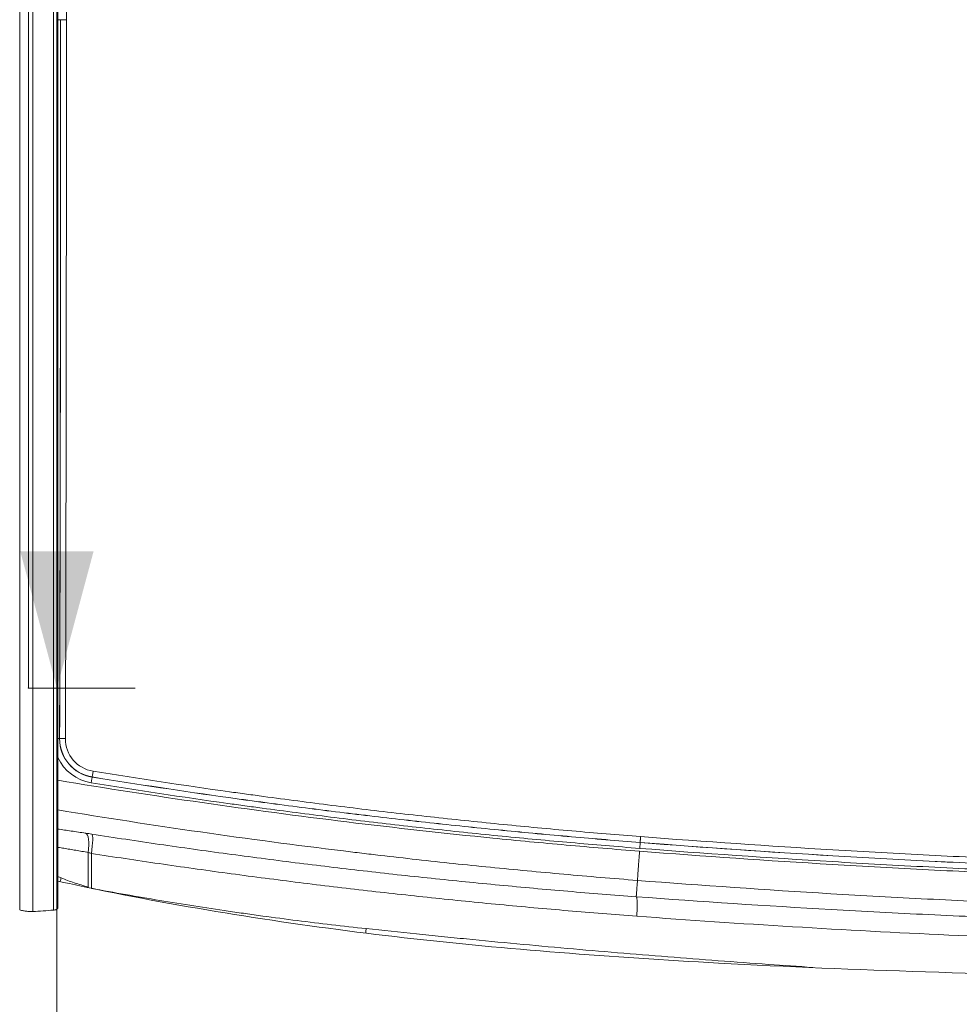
# Model space of a CAD drawing. Header units: millimetres. Extents: x 0 to 594, y 0 to 420.
# Tile 139 of 256: x 147 to 171, y 296 to 321. Entities that reach past the tile are written whole.
import ezdxf

# ---------------------------------------------------------------- set-up
doc = ezdxf.new("R2010")
doc.units = ezdxf.units.MM
doc.layers.add('1', color=7, linetype='Continuous', true_color=0xffffff)
doc.styles.add('Arial Unicode MS', font='txt')
doc.dimstyles.get("Standard").update_dxf_attribs({"dimtxt": 0.18, "dimasz": 0.18, "dimexe": 0.18, "dimexo": 0.0625, "dimgap": 0.09, "dimtad": 0, "dimtih": 1, "dimtoh": 1, "dimdec": 4, "dimzin": 0, "dimdsep": 46, "dimtxsty": 'Standard', "dimcen": 0.09, "dimadec": 0, "dimazin": 0, "dimtfac": 1, "dimtdec": 4, "dimtofl": 0, "dimtmove": 0, "dimatfit": 3, "dimfxl": 0, "dimtolj": 1, "dimtzin": 0, "dimarcsym": 0})

# ---------------------------------------------------------------- blocks, each defined once
blk = doc.blocks.new('_U0')
at = {"layer": '1', "color": 18, "lineweight": 13}
for p, q in [((147.657, 304.172), (147.657, 390.192)), ((305.847, 301.392), (305.847, 390.192)), ((147.657, 388.192), (198.852, 388.192)), ((305.847, 388.192), (254.652, 388.192))]:
    blk.add_line(p, q, dxfattribs=at)
at = {"layer": '1', "color": 18}
for points in [[(147.657, 388.192), (151.157, 389.13), (151.157, 387.254)], [(305.847, 388.192), (302.347, 387.254), (302.347, 389.13)]]:
    blk.add_solid(points, dxfattribs=at)
at = {"layer": '1', "color": 18, "linetype": 'Continuous', "lineweight": 13, "char_height": 3.5, "attachment_point": 7, "line_spacing_factor": 1.047437, "style": 'Arial Unicode MS'}
for s, insert in [('\\fArial Unicode MS|b0|i0;\\W1.0000;3.16', (200.537, 385.556)), ('\\fArial Unicode MS|b0|i0;\\W1.0000;LIFT POINT SPAN', (213.204, 385.556))]:
    blk.add_mtext(s, dxfattribs=dict(at, insert=insert))
blk = doc.blocks.new('_U7')
at = {"layer": '1', "color": 18, "lineweight": 13}
for p, q in [((147.657, 338.622), (150.385, 338.622)), ((148.385, 338.622), (148.385, 256.119)), ((147.657, 304.172), (150.385, 304.172)), ((148.385, 256.119), (153.385, 256.119))]:
    blk.add_line(p, q, dxfattribs=at)
at = {"layer": '1', "color": 18}
for points in [[(148.385, 338.622), (149.323, 335.122), (147.447, 335.122)], [(148.385, 304.172), (147.447, 307.672), (149.323, 307.672)]]:
    blk.add_solid(points, dxfattribs=at)
at = {"layer": '1', "color": 18, "linetype": 'Continuous', "lineweight": 13, "char_height": 3.5, "attachment_point": 7, "line_spacing_factor": 1.047437, "style": 'Arial Unicode MS'}
for s, insert in [('\\fArial Unicode MS|b0|i0;\\W1.0000;0.69', (155.071, 253.483)), ('\\fArial Unicode MS|b0|i0;\\W1.0000;CTRS', (167.737, 253.483)), ('\\fArial Unicode MS|b0|i0;\\W1.0000;FWD LIFT POINTS', (155.071, 246.421))]:
    blk.add_mtext(s, dxfattribs=dict(at, insert=insert))

msp = doc.modelspace()

# ---------------------------------------------------------------- linework, layer by layer
at = {"layer": '1', "color": 155, "linetype": 'Continuous', "lineweight": 13}
for p, q in [((147.432, 298.495), (147.432, 344.052)), ((147.766, 344.095), (147.766, 298.452)), ((148.299, 298.49), (148.299, 344.056)), ((148.407, 298.547), (148.407, 344)), ((148.407, 321.273), (148.478, 321.273)), ((148.48, 321.273), (148.478, 321.273)), ((148.48, 321.273), (148.628, 321.273)), ((148.453, 302.877), (148.452, 302.877)), ((149.286, 301.896), (149.286, 301.894)), ((149.186, 299.08), (149.186, 299.965)), ((149.266, 299.94), (149.266, 299.046))]:
    msp.add_line(p, q, dxfattribs=at)
for centre, major_axis, ratio, start_param, end_param in [((148.302, 302.878), (-0.15, 0), 0.000025, 3.185226, 3.934088), ((149.444, 302.874), (0, 0.993), 0.999962, 1.567925, 2.981657), ((149.444, 302.874), (0, -0.99), 0.999962, 4.709518, 6.123249), ((148.603, 302.877), (0.15, 0), 0.000025, 3.185417, 4.703662), ((149.443, 302.874), (0, 0.841), 0.999962, 1.567925, 2.981657), ((149.445, 302.874), (0, -1.142), 0.999962, 5.142429, 6.123249), ((149.262, 301.746), (-0.024, -0.148), 0.008615, 1.572186, 3.090623), ((149.31, 302.044), (0.024, 0.148), 0.008615, 1.572186, 3.090623), ((149.039, 299.965), (0.074, 0.494), 0.291449, 4.756193, 6.246694), ((149.199, 299.94), (0.077, 0.494), 0.1324, 4.732982, 6.247969), ((148.241, 299.312), (0.162, 0.473), 0.483611, 4.706524, 4.877058), ((156.238, 298.016), (0.053, 0.497), 0.11477, 4.521146, 4.724733)]:
    msp.add_ellipse(centre, major_axis=major_axis, ratio=ratio, start_param=start_param, end_param=end_param, dxfattribs=at)
for points, degree in [([(148.602, 339.67), (148.62, 333.538), (148.628, 327.406), (148.628, 321.273)], 3), ([(148.478, 321.273), (148.478, 315.141), (148.469, 309.009), (148.452, 302.877)], 3), ([(148.453, 302.877), (148.471, 309.009), (148.48, 315.141), (148.48, 321.273)], 3), ([(148.628, 321.273), (148.628, 315.141), (148.62, 309.009), (148.602, 302.877)], 3), ([(149.118, 300.458), (149.144, 300.454), (149.197, 300.446), (149.251, 300.438), (149.278, 300.434)], 3), ([(183.028, 299.402), (176.444, 299.436), (169.869, 299.709), (163.305, 300.222)], 3), ([(163.306, 300.22), (163.305, 300.222)], 1), ([(149.266, 299.94), (149.253, 299.945), (149.226, 299.953), (149.199, 299.961), (149.186, 299.965)], 3), ([(148.405, 299.348), (148.434, 299.336), (148.463, 299.324), (148.493, 299.312)], 3), ([(163.207, 298.865), (163.237, 299.25)], 1), ([(163.205, 298.832), (163.207, 298.865)], 1), ([(148.299, 298.49), (148.122, 298.477), (147.944, 298.464), (147.766, 298.452)], 3), ([(166.59, 297.101), (166.966, 297.075), (167.343, 297.049), (167.719, 297.024)], 3)]:
    msp.add_open_spline(points, degree=degree, dxfattribs=at)
for points, knots in [([(163.305, 300.222), (163.012, 300.245), (162.719, 300.268), (162.132, 300.317), (161.839, 300.342), (160.96, 300.42), (159.788, 300.529), (158.617, 300.651), (157.74, 300.747), (157.448, 300.779), (156.863, 300.846), (155.986, 300.949), (154.818, 301.094), (153.943, 301.21), (153.506, 301.269), (153.36, 301.289), (153.069, 301.329), (151.757, 301.512), (150.448, 301.709), (149.286, 301.896)], [0, 0, 0, 0, 0.0625, 0.0625, 0.125, 0.125, 0.25, 0.375, 0.375, 0.4375, 0.4375, 0.5, 0.625, 0.6875, 0.6875, 0.71875, 0.71875, 0.75, 1, 1, 1, 1]), ([(149.286, 301.894), (150.448, 301.707), (151.612, 301.531), (152.923, 301.347), (153.069, 301.327), (153.36, 301.287), (153.506, 301.267), (153.943, 301.208), (154.818, 301.092), (155.986, 300.946), (156.863, 300.844), (157.448, 300.777), (157.74, 300.745), (158.618, 300.649), (159.788, 300.527), (160.96, 300.418), (161.839, 300.34), (162.132, 300.315), (162.719, 300.266), (163.012, 300.242), (163.306, 300.22)], [0, 0, 0, 0, 0.25, 0.25, 0.28125, 0.28125, 0.3125, 0.3125, 0.375, 0.5, 0.5625, 0.5625, 0.625, 0.625, 0.75, 0.875, 0.875, 0.9375, 0.9375, 1, 1, 1, 1]), ([(149.309, 302.044), (150.47, 301.857), (151.632, 301.682), (152.942, 301.498), (153.088, 301.478), (153.379, 301.438), (153.525, 301.418), (153.962, 301.359), (154.836, 301.243), (156.003, 301.097), (156.879, 300.995), (157.463, 300.928), (157.755, 300.896), (158.632, 300.8), (159.802, 300.678), (160.972, 300.569), (161.851, 300.491), (162.144, 300.466), (162.73, 300.417), (163.023, 300.394), (163.316, 300.371)], [0, 0, 0, 0, 0.25, 0.25, 0.28125, 0.28125, 0.3125, 0.3125, 0.375, 0.5, 0.5625, 0.5625, 0.625, 0.625, 0.75, 0.875, 0.875, 0.9375, 0.9375, 1, 1, 1, 1]), ([(148.407, 301.813), (150.865, 301.404), (153.33, 301.049), (157.046, 300.595), (158.292, 300.456), (160.164, 300.269), (160.789, 300.21), (162.039, 300.099), (162.664, 300.047), (163.289, 299.998)], [0, 0, 0, 0, 0.498173, 0.498173, 0.749087, 0.749087, 0.874543, 0.874543, 1, 1, 1, 1]), ([(163.295, 300.07), (163.001, 300.093), (162.708, 300.117), (162.121, 300.166), (161.828, 300.191), (160.948, 300.269), (159.775, 300.378), (158.603, 300.5), (157.725, 300.596), (157.432, 300.628), (156.847, 300.695), (155.969, 300.798), (154.801, 300.944), (153.925, 301.06), (153.487, 301.119), (153.341, 301.139), (153.049, 301.179), (151.737, 301.361), (150.426, 301.559), (149.264, 301.746)], [0, 0, 0, 0, 0.0625, 0.0625, 0.125, 0.125, 0.25, 0.375, 0.375, 0.4375, 0.4375, 0.5, 0.625, 0.6875, 0.6875, 0.71875, 0.71875, 0.75, 1, 1, 1, 1]), ([(163.237, 299.25), (162.923, 299.275), (162.609, 299.3), (161.982, 299.353), (161.668, 299.38), (160.727, 299.464), (160.099, 299.523), (158.846, 299.648), (157.906, 299.748), (156.811, 299.872), (156.342, 299.928), (156.029, 299.965), (155.873, 299.984), (153.272, 300.301), (150.836, 300.652), (148.407, 301.054)], [0, 0, 0, 0, 0.063224, 0.063224, 0.126448, 0.126448, 0.252896, 0.252896, 0.379345, 0.442569, 0.474181, 0.474181, 0.505793, 0.505793, 1, 1, 1, 1]), ([(148.403, 300.564), (148.403, 300.564), (148.46, 300.556), (148.575, 300.539), (148.751, 300.513), (148.872, 300.495), (148.994, 300.477), (149.056, 300.468), (149.118, 300.458)], [0, 0, 0, 0, 0.000749, 0.250562, 0.500375, 0.750187, 0.750187, 1, 1, 1, 1]), ([(149.278, 300.434), (149.567, 300.389), (149.855, 300.345), (150.432, 300.258), (150.72, 300.215), (151.587, 300.089), (152.164, 300.008), (153.032, 299.891), (153.321, 299.853), (153.9, 299.777), (154.19, 299.74), (155.059, 299.631), (155.639, 299.562), (156.8, 299.428), (157.38, 299.364), (158.252, 299.273), (158.543, 299.243), (159.125, 299.185), (159.416, 299.157), (160.289, 299.074), (160.871, 299.021), (162.037, 298.922), (162.621, 298.876), (163.205, 298.832)], [0, 0, 0, 0, 0.0625, 0.0625, 0.125, 0.125, 0.25, 0.25, 0.3125, 0.3125, 0.375, 0.375, 0.5, 0.5, 0.625, 0.625, 0.6875, 0.6875, 0.75, 0.75, 0.875, 0.875, 1, 1, 1, 1]), ([(163.305, 300.222), (163.305, 300.222), (163.305, 300.224), (163.305, 300.228), (163.306, 300.231), (163.306, 300.239), (163.306, 300.244), (163.307, 300.255), (163.308, 300.261), (163.309, 300.275), (163.309, 300.282), (163.31, 300.298), (163.311, 300.307), (163.312, 300.324), (163.313, 300.333), (163.314, 300.352), (163.315, 300.362), (163.316, 300.371)], [0, 0, 0, 0, 0.125, 0.125, 0.25, 0.25, 0.375, 0.375, 0.5, 0.5, 0.625, 0.625, 0.75, 0.75, 0.875, 0.875, 1, 1, 1, 1]), ([(163.316, 300.371), (164.955, 300.243), (166.596, 300.13), (169.058, 299.983), (170.289, 299.915), (171.726, 299.845), (172.548, 299.808), (172.958, 299.791), (173.985, 299.748), (175.218, 299.702), (176.451, 299.665), (177.272, 299.642), (177.683, 299.632), (178.916, 299.603), (180.15, 299.58), (181.383, 299.565), (182.205, 299.557), (182.616, 299.554), (183.027, 299.552)], [0, 0, 0, 0, 0.25, 0.25, 0.375, 0.4375, 0.46875, 0.5, 0.5, 0.625, 0.6875, 0.6875, 0.75, 0.75, 0.875, 0.9375, 0.9375, 1, 1, 1, 1]), ([(149.186, 299.965), (149.132, 299.974), (149.078, 299.984), (148.972, 300.002), (148.867, 300.02), (148.713, 300.046), (148.563, 300.071), (148.466, 300.088), (148.412, 300.097), (148.407, 300.097), (148.401, 300.098)], [0, 0, 0, 0, 0.195403, 0.195403, 0.390806, 0.586209, 0.781613, 0.977016, 0.977016, 1, 1, 1, 1]), ([(163.295, 300.07), (163.296, 300.08), (163.297, 300.089), (163.298, 300.108), (163.299, 300.117), (163.3, 300.134), (163.301, 300.143), (163.302, 300.159), (163.302, 300.166), (163.303, 300.18), (163.304, 300.186), (163.304, 300.197), (163.305, 300.202), (163.305, 300.21), (163.305, 300.213), (163.306, 300.218), (163.306, 300.219), (163.306, 300.22)], [0, 0, 0, 0, 0.125, 0.125, 0.25, 0.25, 0.375, 0.375, 0.5, 0.5, 0.625, 0.625, 0.75, 0.75, 0.875, 0.875, 1, 1, 1, 1]), ([(183.029, 299.25), (182.617, 299.252), (182.205, 299.256), (181.382, 299.263), (180.148, 299.278), (178.913, 299.301), (177.679, 299.33), (177.267, 299.341), (176.445, 299.364), (175.21, 299.401), (173.976, 299.447), (172.948, 299.489), (172.743, 299.498), (172.332, 299.516), (171.715, 299.544), (170.276, 299.613), (167.4, 299.772), (164.936, 299.942), (163.295, 300.07)], [0, 0, 0, 0, 0.0625, 0.0625, 0.125, 0.25, 0.25, 0.3125, 0.3125, 0.375, 0.5, 0.5, 0.53125, 0.53125, 0.5625, 0.625, 0.75, 1, 1, 1, 1]), ([(163.306, 300.22), (164.946, 300.091), (166.587, 299.978), (169.051, 299.831), (170.283, 299.763), (171.721, 299.693), (172.337, 299.666), (172.748, 299.648), (172.953, 299.639), (173.981, 299.596), (175.214, 299.551), (176.448, 299.513), (177.27, 299.491), (177.681, 299.48), (178.915, 299.451), (180.149, 299.428), (181.383, 299.413), (182.205, 299.405), (182.617, 299.402), (183.028, 299.4)], [0, 0, 0, 0, 0.25, 0.25, 0.375, 0.4375, 0.46875, 0.46875, 0.5, 0.5, 0.625, 0.6875, 0.6875, 0.75, 0.75, 0.875, 0.9375, 0.9375, 1, 1, 1, 1]), ([(163.217, 298.334), (162.632, 298.378), (162.047, 298.425), (160.879, 298.524), (160.296, 298.576), (159.421, 298.659), (159.13, 298.688), (158.547, 298.746), (158.256, 298.776), (157.382, 298.868), (156.8, 298.932), (155.638, 299.066), (155.057, 299.135), (154.186, 299.245), (153.896, 299.282), (153.316, 299.357), (153.026, 299.396), (152.157, 299.514), (151.578, 299.595), (150.711, 299.721), (150.422, 299.764), (149.844, 299.851), (149.555, 299.895), (149.266, 299.94)], [0, 0, 0, 0, 0.125, 0.125, 0.25, 0.25, 0.3125, 0.3125, 0.375, 0.375, 0.5, 0.5, 0.625, 0.625, 0.6875, 0.6875, 0.75, 0.75, 0.875, 0.875, 0.9375, 0.9375, 1, 1, 1, 1]), ([(163.237, 299.25), (163.237, 299.251), (163.237, 299.253), (163.237, 299.26), (163.237, 299.264), (163.238, 299.275), (163.238, 299.281), (163.239, 299.296), (163.239, 299.305), (163.241, 299.325), (163.241, 299.335), (163.243, 299.359), (163.244, 299.372), (163.245, 299.399), (163.246, 299.414), (163.248, 299.445), (163.25, 299.461), (163.252, 299.496), (163.253, 299.514), (163.256, 299.551), (163.257, 299.571), (163.26, 299.611), (163.262, 299.631), (163.265, 299.674), (163.266, 299.696), (163.27, 299.74), (163.271, 299.763), (163.275, 299.808), (163.277, 299.832), (163.28, 299.879), (163.282, 299.902), (163.286, 299.95), (163.288, 299.974), (163.289, 299.998)], [0, 0, 0, 0, 0.0625, 0.0625, 0.125, 0.125, 0.1875, 0.1875, 0.25, 0.25, 0.3125, 0.3125, 0.375, 0.375, 0.4375, 0.4375, 0.5, 0.5, 0.5625, 0.5625, 0.625, 0.625, 0.6875, 0.6875, 0.75, 0.75, 0.8125, 0.8125, 0.875, 0.875, 0.9375, 0.9375, 1, 1, 1, 1]), ([(163.289, 299.998), (164.932, 299.87), (166.575, 299.756), (169.04, 299.609), (169.862, 299.564), (171.507, 299.48), (172.329, 299.442), (174.796, 299.34), (176.442, 299.286), (179.734, 299.21), (181.381, 299.186), (183.028, 299.178)], [0, 0, 0, 0, 0.25, 0.25, 0.375, 0.375, 0.5, 0.5, 0.75, 0.75, 1, 1, 1, 1]), ([(148.493, 299.312), (148.547, 299.291), (148.657, 299.249), (148.771, 299.209), (148.887, 299.17), (148.945, 299.152), (149.064, 299.115), (149.125, 299.097), (149.186, 299.08)], [0, 0, 0, 0, 0.25, 0.5, 0.5, 0.75, 0.75, 1, 1, 1, 1]), ([(221.402, 296.096), (220.142, 296.107), (214.727, 296.158), (205.162, 296.263), (195.003, 296.405), (187.142, 296.538), (181.581, 296.641), (176.065, 296.758), (170.643, 296.895), (165.71, 297.095), (161.265, 297.383), (157.295, 297.756), (153.415, 298.274), (150.464, 298.795), (148.807, 299.145), (148.406, 299.233)], [0, 0, 0, 0, 0.051481, 0.221272, 0.390925, 0.466887, 0.543025, 0.618635, 0.692935, 0.76564, 0.821545, 0.876319, 0.929966, 0.983009, 1, 1, 1, 1]), ([(183.031, 298.428), (182.618, 298.43), (182.205, 298.433), (181.379, 298.441), (180.967, 298.446), (179.728, 298.464), (178.903, 298.479), (177.252, 298.518), (176.426, 298.541), (175.395, 298.574), (175.188, 298.581), (174.776, 298.596), (174.157, 298.618), (173.538, 298.642), (172.301, 298.694), (171.476, 298.732), (169.827, 298.815), (167.355, 298.952), (164.884, 299.122), (163.237, 299.25)], [0, 0, 0, 0, 0.0625, 0.0625, 0.125, 0.125, 0.25, 0.25, 0.375, 0.375, 0.40625, 0.40625, 0.4375, 0.5, 0.5, 0.625, 0.625, 0.75, 1, 1, 1, 1]), ([(149.266, 299.046), (149.557, 298.992), (149.848, 298.939), (150.431, 298.836), (150.722, 298.787), (151.598, 298.641), (152.183, 298.55), (152.915, 298.442), (153.062, 298.421), (153.355, 298.38), (153.795, 298.318), (154.236, 298.26), (155.117, 298.148), (155.706, 298.079), (156.295, 298.016)], [0, 0, 0, 0, 0.125, 0.125, 0.25, 0.25, 0.5, 0.5, 0.5625, 0.5625, 0.625, 0.75, 0.75, 1, 1, 1, 1]), ([(163.205, 298.832), (164.865, 298.708), (166.526, 298.599), (169.02, 298.458), (169.852, 298.414), (171.516, 298.335), (172.348, 298.299), (173.18, 298.267)], [0, 0, 0, 0, 0.5, 0.5, 0.75, 0.75, 1, 1, 1, 1]), ([(163.205, 298.832), (163.206, 298.832), (163.208, 298.83), (163.211, 298.826), (163.212, 298.823), (163.215, 298.815), (163.217, 298.807), (163.22, 298.789), (163.223, 298.767), (163.225, 298.742), (163.227, 298.712), (163.228, 298.68), (163.229, 298.644), (163.229, 298.605), (163.228, 298.564), (163.227, 298.52), (163.226, 298.49), (163.224, 298.46), (163.224, 298.444), (163.222, 298.413), (163.221, 298.397), (163.219, 298.366), (163.218, 298.35), (163.217, 298.334)], [0, 0, 0, 0, 0.0625, 0.0625, 0.125, 0.125, 0.1875, 0.25, 0.3125, 0.375, 0.4375, 0.5, 0.5625, 0.625, 0.6875, 0.75, 0.8125, 0.8125, 0.875, 0.875, 0.9375, 0.9375, 1, 1, 1, 1]), ([(148.407, 298.547), (148.407, 298.546), (148.407, 298.544), (148.407, 298.541), (148.406, 298.539), (148.404, 298.532), (148.402, 298.528), (148.397, 298.521), (148.393, 298.518), (148.386, 298.513), (148.384, 298.511), (148.38, 298.509), (148.379, 298.509), (148.376, 298.507), (148.375, 298.506), (148.367, 298.503), (148.354, 298.499), (148.337, 298.495), (148.319, 298.492), (148.31, 298.491), (148.299, 298.49)], [0, 0, 0, 0, 0.044276, 0.044276, 0.117793, 0.117793, 0.264828, 0.264828, 0.411862, 0.411862, 0.485379, 0.485379, 0.522138, 0.522138, 0.558897, 0.558897, 0.705931, 0.852966, 0.852966, 1, 1, 1, 1]), ([(147.766, 298.452), (147.756, 298.451), (147.745, 298.451), (147.731, 298.451), (147.728, 298.451), (147.722, 298.451), (147.719, 298.451), (147.71, 298.451), (147.703, 298.451), (147.685, 298.452), (147.672, 298.453), (147.645, 298.456), (147.631, 298.457), (147.609, 298.46), (147.6, 298.461), (147.591, 298.463), (147.587, 298.463), (147.585, 298.463), (147.58, 298.464), (147.576, 298.465), (147.557, 298.468), (147.542, 298.471), (147.511, 298.477), (147.48, 298.483), (147.448, 298.491), (147.432, 298.495)], [0, 0, 0, 0, 0.125, 0.125, 0.15625, 0.15625, 0.1875, 0.1875, 0.25, 0.25, 0.375, 0.375, 0.5, 0.5, 0.5625, 0.578125, 0.578125, 0.59375, 0.59375, 0.625, 0.625, 0.75, 0.75, 0.875, 1, 1, 1, 1]), ([(179.2, 297.601), (177.865, 297.624), (176.53, 297.656), (173.863, 297.74), (172.53, 297.791), (169.866, 297.913), (168.535, 297.984), (165.875, 298.145), (164.545, 298.235), (163.217, 298.334)], [0, 0, 0, 0, 0.25, 0.25, 0.5, 0.5, 0.75, 0.75, 1, 1, 1, 1]), ([(156.295, 298.016), (156.723, 297.97), (157.151, 297.925), (157.793, 297.859), (158.007, 297.837), (158.435, 297.794), (158.65, 297.773), (159.292, 297.71), (159.721, 297.668), (160.578, 297.588), (161.007, 297.549), (162.294, 297.435), (163.152, 297.363), (164.87, 297.226), (165.73, 297.162), (166.59, 297.101)], [0, 0, 0, 0, 0.125, 0.125, 0.1875, 0.1875, 0.25, 0.25, 0.375, 0.375, 0.5, 0.5, 0.75, 0.75, 1, 1, 1, 1])]:
    msp.add_open_spline(points, degree=3, knots=knots, dxfattribs=at)
at = {"layer": '1', "color": 163, "linetype": 'Continuous', "lineweight": 18}
msp.add_point((147.657, 304.172), dxfattribs=at)

# ---------------------------------------------------------------- dimensions: what is measured, and where the dimension line sits
at = {"layer": '1', "color": 18, "linetype": 'Continuous', "lineweight": 13}
dim = msp.add_linear_dim(base=(305.847, 388.192), p1=(147.657, 304.172), p2=(305.847, 301.392), text=' <> \\fArial Unicode MS|b0|i0;\\C18;{\\H1.00x;\\fArial Unicode MS|b0|i0;LIFT POINT SPAN\\fArial Unicode MS|b0|i0;}\\C18;', dimstyle='Standard', override={"dimtxt": 3.5, "dimasz": 3.5, "dimexe": 2, "dimexo": 0, "dimgap": 1.5, "dimtih": 1, "dimtoh": 1, "dimdec": 2, "dimlfac": 0.02, "dimdsep": 46, "dimlunit": 2, "dimtxsty": 'Arial Unicode MS', "dimsah": 1, "dimse1": 0, "dimse2": 0, "dimsd1": 0, "dimsd2": 0, "dimclrd": 18, "dimclre": 18, "dimclrt": 18, "dimtol": 0, "dimtm": -0.1, "dimtfac": 1, "dimtdec": 2, "dimtofl": 1, "dimtmove": 0, "dimlwd": 13, "dimlwe": 13}, dxfattribs=at)
dim.commit()
dim.dimension.update_dxf_attribs({"geometry": '_U0', "text_midpoint": (226.752, 388.192), "dimtype": 160})
dim = msp.add_linear_dim(base=(148.385, 338.622), p1=(147.657, 304.172), p2=(147.657, 338.622), angle=90, text=' <> \\fArial Unicode MS|b0|i0;\\C18;{\\H1.00x;\\fArial Unicode MS|b0|i0;CTRS\\fArial Unicode MS|b0|i0;}\\C18;\\P\\fArial Unicode MS|b0|i0;\\C18;{\\H1.00x;\\fArial Unicode MS|b0|i0;FWD LIFT POINTS\\fArial Unicode MS|b0|i0;}\\C18;', dimstyle='Standard', override={"dimtxt": 3.5, "dimasz": 3.5, "dimexe": 2, "dimexo": 0, "dimgap": 1.5, "dimtih": 1, "dimtoh": 1, "dimdec": 2, "dimlfac": 0.02, "dimdsep": 46, "dimlunit": 2, "dimtxsty": 'Arial Unicode MS', "dimsah": 1, "dimse1": 0, "dimse2": 0, "dimsd1": 0, "dimsd2": 0, "dimclrd": 18, "dimclre": 18, "dimclrt": 18, "dimtol": 0, "dimtm": -0.1, "dimtfac": 1, "dimtdec": 2, "dimtofl": 1, "dimtmove": 1, "dimlwd": 13, "dimlwe": 13}, dxfattribs=at)
dim.commit()
dim.dimension.update_dxf_attribs({"geometry": '_U7', "text_midpoint": (175.717, 252.611), "dimtype": 160})

doc.saveas('drawing.dxf')
